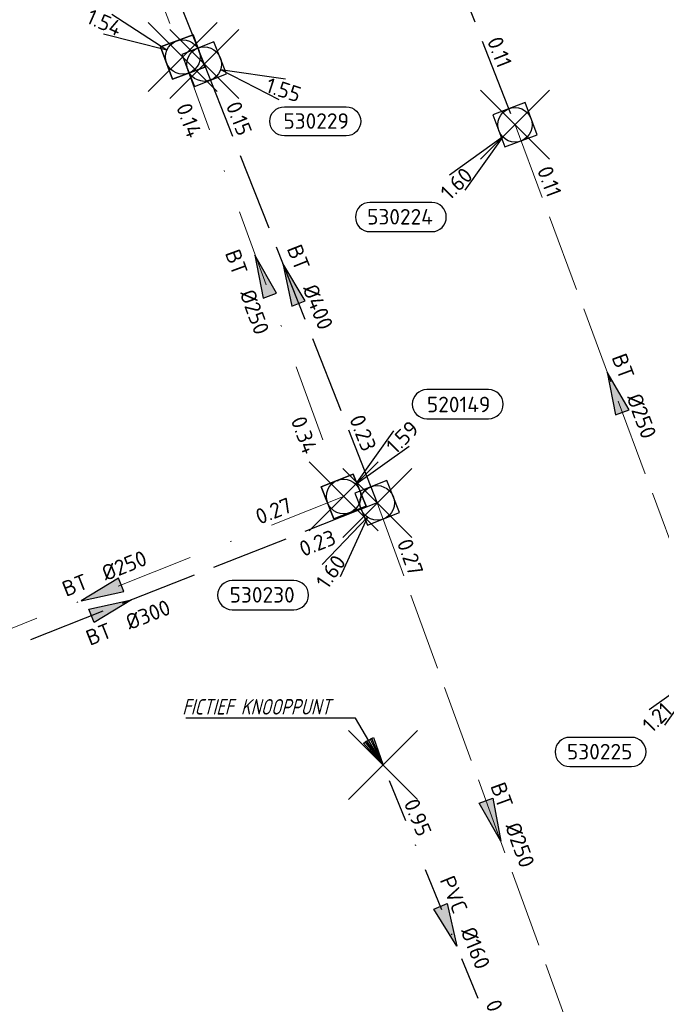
# Model space of a CAD drawing. Header units: metres. Extents: x 153343 to 157271, y 461673 to 467005.
# Tile 62 of 191: x 154714 to 154769, y 464416 to 464502. Entities that reach past the tile are written whole.
import ezdxf
from ezdxf.enums import TextEntityAlignment as Align

# ---------------------------------------------------------------- set-up
doc = ezdxf.new("R2010")
doc.units = ezdxf.units.M
doc.header["$LTSCALE"] = 0.75
doc.header["$PDMODE"] = 3
doc.header["$PDSIZE"] = 3
for name, pattern in [('RI-HWA_BETON', [11.4, 9, -2.4]), ('RI-VWA_BETON', [19, 9, -5, 0, -5]), ('RI-VWA_PVC', [11, 5, -3, 0, -3])]:
    doc.linetypes.add(name, pattern=pattern)
doc.layers.get('0').update_dxf_attribs({"lineweight": 25})
doc.layers.get('defpoints').update_dxf_attribs({"lineweight": 25})
for name, color, linetype in [('B-OI-RI-AANPIJLING', 1, 'Continuous'), ('B-OI-RI-HWA_PUTNUMMER-S @ 0.75', 151, 'Continuous'), ('B-OI-RI-HWA_TRANSPORTLEIDING_BETON_300-G', 151, 'RI-HWA_BETON'), ('B-OI-RI-HWA_TRANSPORTLEIDING_BETON_400-G', 151, 'RI-HWA_BETON'), ('B-OI-RI-VWA_PUTNUMMER-S @ 0.75', 33, 'Continuous'), ('B-OI-RI-VWA_TRANSPORTLEIDING_PVC_160-G', 33, 'RI-VWA_PVC'), ('fictief knooppunt', 7, 'Continuous')]:
    doc.layers.add(name, color=color, linetype=linetype)
for name, color, linetype, lineweight in [('B-OI-RI-HWA_RIOOLPUT_INSPECTIEPUT-S', 151, 'Continuous', 25), ('B-OI-RI-HWA_STROOMRICHTING-S @ 0.75', 151, 'Continuous', 25), ('B-OI-RI-HWA_TRANSPORTLEIDING_BETON_250-G', 151, 'RI-HWA_BETON', 18), ('B-OI-RI-VWA_RIOOLPUT_INSPECTIEPUT_BETON-S', 33, 'Continuous', 25), ('B-OI-RI-VWA_STROOMRICHTING-S @ 0.75', 33, 'Continuous', 25), ('B-OI-RI-VWA_TRANSPORTLEIDING_BETON_250-G', 33, 'RI-VWA_BETON', 18), ('N-OI-RI-BIJZONDERDERHEDEN-T18', 134, 'Continuous', 18)]:
    doc.layers.add(name, color=color, linetype=linetype, lineweight=lineweight)
doc.layers.add('inspectieput', color=7, linetype='Continuous', plot=False)
doc.styles.add('NLCS-ISO', font='isocpeur.ttf')
doc.styles.add('NLCS-ISO-M750-T18_CURSIEF', font='NLCS-ISO.ttf', dxfattribs={"oblique": 15, "height": 1.35})

# ---------------------------------------------------------------- blocks, each defined once
blk = doc.blocks.new('*U1521')
at = {"ltscale": 0.1}
blk.add_hatch(color=256, dxfattribs=at).paths.add_polyline_path([(-2.500000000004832, 0), (2.500000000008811, -0.8333333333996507), (2.500000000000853, 0.8333333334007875)])
at = {"ltscale": 0.1, "flags": 128}
blk.add_lwpolyline([(-2.500000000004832, 0), (2.500000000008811, -0.8333333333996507), (2.500000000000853, 0.8333333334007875)], close=True, dxfattribs=at)
at = {"ltscale": 0.1, "style": 'NLCS-ISO'}
for tag, p in [('BOBL', (-37.23713544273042, 1.1090040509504e-13)), ('MAT', (-1, 0.5000000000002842))]:
    blk.add_attdef(tag, text='', height=1.8, dxfattribs=at).set_placement(p, align=Align.BOTTOM_RIGHT)
for tag, p in [('DIA', (1, 0.5000000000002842)), ('BOBR', (36.29114173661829, -0.01712468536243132))]:
    blk.add_attdef(tag, text='', height=1.8, dxfattribs=at).set_placement(p, align=Align.BOTTOM_LEFT)
at = {"layer": 'defpoints', "ltscale": 0.1, "style": 'NLCS-ISO', "flags": 1}
blk.add_attdef('JVA', text='', height=1.8, dxfattribs=at).set_placement((0, -0.9999999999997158), align=Align.TOP_CENTER)
blk = doc.blocks.new('*U1517')
at = {"ltscale": 0.1}
blk.add_hatch(color=256, dxfattribs=at).paths.add_polyline_path([(2.500000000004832, 0), (-2.500000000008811, -0.8333333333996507), (-2.500000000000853, 0.8333333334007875)])
at = {"ltscale": 0.1, "flags": 128}
blk.add_lwpolyline([(2.500000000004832, 0), (-2.500000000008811, -0.8333333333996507), (-2.500000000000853, 0.8333333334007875)], close=True, dxfattribs=at)
at = {"ltscale": 0.1, "style": 'NLCS-ISO'}
for tag, p in [('BOBL', (-17.39943147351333, -3.240000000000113)), ('MAT', (-1.000000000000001, -3.740000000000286))]:
    blk.add_attdef(tag, text='', height=1.8, dxfattribs=at).set_placement(p, align=Align.BOTTOM_RIGHT)
for tag, p in [('BOBR', (22.83220607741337, -3.232285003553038)), ('DIA', (0.9999999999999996, -3.740000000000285))]:
    blk.add_attdef(tag, text='', height=1.8, dxfattribs=at).set_placement(p, align=Align.BOTTOM_LEFT)
at = {"layer": 'defpoints', "ltscale": 0.1, "style": 'NLCS-ISO', "flags": 1}
blk.add_attdef('JVA', text='', height=1.8, dxfattribs=at).set_placement((0, -0.9999999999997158), align=Align.TOP_CENTER)
blk = doc.blocks.new('*U1394')
at = {"ltscale": 0.1}
blk.add_hatch(color=256, dxfattribs=at).paths.add_polyline_path([(2.500000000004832, 0), (-2.500000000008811, -0.8333333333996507), (-2.500000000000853, 0.8333333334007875)])
at = {"ltscale": 0.1, "flags": 128}
blk.add_lwpolyline([(2.500000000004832, 0), (-2.500000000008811, -0.8333333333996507), (-2.500000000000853, 0.8333333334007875)], close=True, dxfattribs=at)
at = {"ltscale": 0.1, "style": 'NLCS-ISO'}
for tag, p in [('BOBL', (-29.9365029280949, 1.117225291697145e-13)), ('MAT', (-1, 0.5000000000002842))]:
    blk.add_attdef(tag, text='', height=1.8, dxfattribs=at).set_placement(p, align=Align.BOTTOM_RIGHT)
for tag, p in [('DIA', (1, 0.5000000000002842)), ('BOBR', (28.99051100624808, -0.0120205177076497))]:
    blk.add_attdef(tag, text='', height=1.8, dxfattribs=at).set_placement(p, align=Align.BOTTOM_LEFT)
at = {"layer": 'defpoints', "ltscale": 0.1, "style": 'NLCS-ISO', "flags": 1}
blk.add_attdef('JVA', text='', height=1.8, dxfattribs=at).set_placement((0, -0.9999999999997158), align=Align.TOP_CENTER)
blk = doc.blocks.new('*U1395')
at = {"ltscale": 0.1}
blk.add_hatch(color=256, dxfattribs=at).paths.add_polyline_path([(-2.500000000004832, 0), (2.500000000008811, -0.8333333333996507), (2.500000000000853, 0.8333333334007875)])
at = {"ltscale": 0.1, "flags": 128}
blk.add_lwpolyline([(-2.500000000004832, 0), (2.500000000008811, -0.8333333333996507), (2.500000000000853, 0.8333333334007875)], close=True, dxfattribs=at)
at = {"ltscale": 0.1, "style": 'NLCS-ISO'}
for tag, p in [('BOBL', (-18.01303331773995, 1.130652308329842e-13)), ('MAT', (-1, 0.5000000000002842))]:
    blk.add_attdef(tag, text='', height=1.8, dxfattribs=at).set_placement(p, align=Align.BOTTOM_RIGHT)
for tag, p in [('DIA', (1, 0.5000000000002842)), ('BOBR', (17.06704430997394, -0.003684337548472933))]:
    blk.add_attdef(tag, text='', height=1.8, dxfattribs=at).set_placement(p, align=Align.BOTTOM_LEFT)
at = {"layer": 'defpoints', "ltscale": 0.1, "style": 'NLCS-ISO', "flags": 1}
blk.add_attdef('JVA', text='', height=1.8, dxfattribs=at).set_placement((0, -0.9999999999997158), align=Align.TOP_CENTER)
blk = doc.blocks.new('*U1492')
at = {"ltscale": 0.1}
blk.add_hatch(color=256, dxfattribs=at).paths.add_polyline_path([(-2.500000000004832, 0), (2.500000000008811, -0.8333333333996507), (2.500000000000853, 0.8333333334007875)])
at = {"ltscale": 0.1, "flags": 128}
blk.add_lwpolyline([(-2.500000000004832, 0), (2.500000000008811, -0.8333333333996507), (2.500000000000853, 0.8333333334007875)], close=True, dxfattribs=at)
at = {"ltscale": 0.1, "style": 'NLCS-ISO'}
for tag, p in [('BOBL', (-23.7708679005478, 1.124168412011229e-13)), ('MAT', (-1, 0.5000000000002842))]:
    blk.add_attdef(tag, text='', height=1.8, dxfattribs=at).set_placement(p, align=Align.BOTTOM_RIGHT)
for tag, p in [('DIA', (1, 0.5000000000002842)), ('BOBR', (22.82487748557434, -0.007709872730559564))]:
    blk.add_attdef(tag, text='', height=1.8, dxfattribs=at).set_placement(p, align=Align.BOTTOM_LEFT)
at = {"layer": 'defpoints', "ltscale": 0.1, "style": 'NLCS-ISO', "flags": 1}
blk.add_attdef('JVA', text='', height=1.8, dxfattribs=at).set_placement((0, -0.9999999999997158), align=Align.TOP_CENTER)
blk = doc.blocks.new('*U1487')
at = {"ltscale": 0.1}
blk.add_hatch(color=256, dxfattribs=at).paths.add_polyline_path([(-2.500000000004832, 0), (2.500000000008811, -0.8333333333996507), (2.500000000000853, 0.8333333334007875)])
at = {"ltscale": 0.1, "flags": 128}
blk.add_lwpolyline([(-2.500000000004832, 0), (2.500000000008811, -0.8333333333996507), (2.500000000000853, 0.8333333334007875)], close=True, dxfattribs=at)
at = {"ltscale": 0.1, "style": 'NLCS-ISO'}
for tag, p in [('BOBL', (-49.90854727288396, 1.094734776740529e-13)), ('MAT', (-1, 0.5000000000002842))]:
    blk.add_attdef(tag, text='', height=1.8, dxfattribs=at).set_placement(p, align=Align.BOTTOM_RIGHT)
for tag, p in [('DIA', (1, 0.5000000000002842)), ('BOBR', (57.62433763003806, -0.0320395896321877))]:
    blk.add_attdef(tag, text='', height=1.8, dxfattribs=at).set_placement(p, align=Align.BOTTOM_LEFT)
at = {"layer": 'defpoints', "ltscale": 0.1, "style": 'NLCS-ISO', "flags": 1}
blk.add_attdef('JVA', text='', height=1.8, dxfattribs=at).set_placement((0, -0.9999999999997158), align=Align.TOP_CENTER)
blk = doc.blocks.new('*U1347')
at = {"ltscale": 0.1}
blk.add_hatch(color=256, dxfattribs=at).paths.add_polyline_path([(2.500000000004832, 0), (-2.500000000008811, -0.8333333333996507), (-2.500000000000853, 0.8333333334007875)])
at = {"ltscale": 0.1, "flags": 128}
blk.add_lwpolyline([(2.500000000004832, 0), (-2.500000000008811, -0.8333333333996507), (-2.500000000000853, 0.8333333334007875)], close=True, dxfattribs=at)
at = {"ltscale": 0.1, "style": 'NLCS-ISO'}
for tag, p in [('BOBL', (-10.84761258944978, 1.138721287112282e-13)), ('MAT', (-1, 0.5000000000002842))]:
    blk.add_attdef(tag, text='', height=1.8, dxfattribs=at).set_placement(p, align=Align.BOTTOM_RIGHT)
for tag, p in [('DIA', (1, 0.5000000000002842)), ('BOBR', (9.901625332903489, 0.001325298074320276))]:
    blk.add_attdef(tag, text='', height=1.8, dxfattribs=at).set_placement(p, align=Align.BOTTOM_LEFT)
at = {"layer": 'defpoints', "ltscale": 0.1, "style": 'NLCS-ISO', "flags": 1}
blk.add_attdef('JVA', text='', height=1.8, dxfattribs=at).set_placement((0, -0.9999999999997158), align=Align.TOP_CENTER)
blk = doc.blocks.new('*U1248')
at = {"ltscale": 0.1}
blk.add_hatch(color=256, dxfattribs=at).paths.add_polyline_path([(-2.500000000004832, 0), (2.500000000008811, -0.8333333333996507), (2.500000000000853, 0.8333333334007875)])
at = {"ltscale": 0.1, "flags": 128}
blk.add_lwpolyline([(-2.500000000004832, 0), (2.500000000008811, -0.8333333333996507), (2.500000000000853, 0.8333333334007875)], close=True, dxfattribs=at)
at = {"ltscale": 0.1, "style": 'NLCS-ISO'}
for tag, p in [('BOBL', (-20.91454222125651, 1.127384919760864e-13)), ('MAT', (-1, 0.5000000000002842))]:
    blk.add_attdef(tag, text='', height=1.8, dxfattribs=at).set_placement(p, align=Align.BOTTOM_RIGHT)
for tag, p in [('DIA', (1, 0.5000000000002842)), ('BOBR', (19.96855250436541, -0.005712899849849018))]:
    blk.add_attdef(tag, text='', height=1.8, dxfattribs=at).set_placement(p, align=Align.BOTTOM_LEFT)
at = {"layer": 'defpoints', "ltscale": 0.1, "style": 'NLCS-ISO', "flags": 1}
blk.add_attdef('JVA', text='', height=1.8, dxfattribs=at).set_placement((0, -0.9999999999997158), align=Align.TOP_CENTER)
blk = doc.blocks.new('*U1278')
at = {"ltscale": 0.1}
blk.add_hatch(color=256, dxfattribs=at).paths.add_polyline_path([(-2.500000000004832, 0), (2.500000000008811, -0.8333333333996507), (2.500000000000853, 0.8333333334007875)])
at = {"ltscale": 0.1, "flags": 128}
blk.add_lwpolyline([(-2.500000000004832, 0), (2.500000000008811, -0.8333333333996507), (2.500000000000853, 0.8333333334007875)], close=True, dxfattribs=at)
at = {"ltscale": 0.1, "style": 'NLCS-ISO'}
for tag, p in [('BOBL', (-17.79951310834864, -3.240000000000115)), ('MAT', (-1.000000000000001, -3.740000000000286))]:
    blk.add_attdef(tag, text='', height=1.8, dxfattribs=at).set_placement(p, align=Align.BOTTOM_RIGHT)
for tag, p in [('BOBR', (16.8535241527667, -3.236464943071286)), ('DIA', (0.9999999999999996, -3.740000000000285))]:
    blk.add_attdef(tag, text='', height=1.8, dxfattribs=at).set_placement(p, align=Align.BOTTOM_LEFT)
at = {"layer": 'defpoints', "ltscale": 0.1, "style": 'NLCS-ISO', "flags": 1}
blk.add_attdef('JVA', text='', height=1.8, dxfattribs=at).set_placement((0, -0.9999999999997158), align=Align.TOP_CENTER)
blk = doc.blocks.new('B-SRI-PUT_HWA-SO')
at = {"lineweight": -3, "flags": 128}
blk.add_lwpolyline([(-1.999999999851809, -2.00000000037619), (2.000000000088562, -2.000000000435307), (2.000000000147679, 1.99999999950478), (-2.00000000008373, 1.999999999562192)], close=True, dxfattribs=at)
at = {"lineweight": -3}
blk.add_circle((0, 0), 1.999999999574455, dxfattribs=at)
blk = doc.blocks.new('*U837')
for q in [(-6.364607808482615, -7.162699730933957), (-4.295134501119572, -8.56529740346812)]:
    blk.add_line((-1.122078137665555, -1.655578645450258), q)
blk.add_lwpolyline([(-16.8101220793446, -12.39118641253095), (-9.652067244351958, -12.39118641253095, 0.9999999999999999), (-9.652067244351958, -9.006816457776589), (-16.8101220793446, -9.006816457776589, 0.9999999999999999)], format="xyb", close=True)
at = {"ltscale": 0.1, "style": 'NLCS-ISO'}
blk.add_attdef('PUTHGT', text='', height=1.8, rotation=55.8723132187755, dxfattribs=at).set_placement((-6.691334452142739, -9.922590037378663), align=Align.MIDDLE_LEFT)
blk.add_attdef('PUTNR', text='', height=1.8, dxfattribs=at).set_placement((-13.33333333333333, -8.866666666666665), align=Align.MIDDLE_CENTER)
blk = doc.blocks.new('*U241')
for q in [(-7.601397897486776, -5.833630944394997), (-5.833630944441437, -7.601397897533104)]:
    blk.add_line((-1.414213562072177, -1.414213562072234), q)
blk.add_lwpolyline([(-16.8101220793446, -12.39118641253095), (-9.652067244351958, -12.39118641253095, 0.9999999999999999), (-9.652067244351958, -9.006816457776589), (-16.8101220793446, -9.006816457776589, 0.9999999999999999)], format="xyb", close=True)
at = {"ltscale": 0.1, "style": 'NLCS-ISO'}
blk.add_attdef('PUTHGT', text='', height=1.8, rotation=44.99999999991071, dxfattribs=at).set_placement((-8.442832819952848, -8.482353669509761), align=Align.MIDDLE_LEFT)
blk.add_attdef('PUTNR', text='', height=1.8, dxfattribs=at).set_placement((-13.33333333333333, -8.866666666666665), align=Align.MIDDLE_CENTER)
blk = doc.blocks.new('*U809')
for q in [(8.660097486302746, -4.100635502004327), (9.426085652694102, -1.720874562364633)]:
    blk.add_line((1.903808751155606, -0.6127905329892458), q)
blk.add_lwpolyline([(16.4554907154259, -8.328797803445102), (9.297435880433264, -8.328797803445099, -0.9999999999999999), (9.297435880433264, -4.944427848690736), (16.4554907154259, -4.944427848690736, -0.9999999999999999)], format="xyb", close=True)
at = {"ltscale": 0.1, "style": 'NLCS-ISO'}
blk.add_attdef('PUTHGT', text='', height=1.8, rotation=342.1578738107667, dxfattribs=at).set_placement((7.271520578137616, -2.369886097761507), align=Align.MIDDLE_LEFT)
blk.add_attdef('PUTNR', text='', height=1.8, dxfattribs=at).set_placement((12.97870196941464, -4.804278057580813), align=Align.MIDDLE_CENTER)
blk = doc.blocks.new('*U43')
for q in [(5.833630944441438, 7.601397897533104), (7.601397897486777, 5.833630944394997)]:
    blk.add_line((1.414213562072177, 1.414213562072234), q)
blk.add_lwpolyline([(16.8101220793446, 12.39118641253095), (9.652067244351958, 12.39118641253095, 0.9999999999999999), (9.652067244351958, 9.006816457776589), (16.8101220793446, 9.006816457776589, 0.9999999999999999)], format="xyb", close=True)
at = {"ltscale": 0.1, "style": 'NLCS-ISO'}
blk.add_attdef('PUTHGT', text='', height=1.8, rotation=44.99999999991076, dxfattribs=at).set_placement((5.388131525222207, 5.427652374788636), align=Align.MIDDLE_LEFT)
blk.add_attdef('PUTNR', text='', height=1.8, dxfattribs=at).set_placement((13.33333333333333, 10.66666666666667), align=Align.MIDDLE_CENTER)
blk = doc.blocks.new('*U707')
for q in [(-8.208900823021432, 4.942311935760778), (-9.207970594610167, 2.65061832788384)]:
    blk.add_line((-1.833354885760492, 0.7992558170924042), q)
blk.add_lwpolyline([(-16.8101220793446, 12.39118641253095), (-9.652067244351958, 12.39118641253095, -0.9999999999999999), (-9.652067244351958, 9.006816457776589), (-16.8101220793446, 9.006816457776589, -0.9999999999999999)], format="xyb", close=True)
at = {"ltscale": 0.1, "style": 'NLCS-ISO'}
blk.add_attdef('PUTNR', text='', height=1.8, dxfattribs=at).set_placement((-13.33333333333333, 10.66666666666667), align=Align.MIDDLE_CENTER)
blk.add_attdef('PUTHGT', text='', height=1.8, rotation=336.4450806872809, dxfattribs=at).set_placement((-10.95954914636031, 4.808329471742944), align=Align.MIDDLE_LEFT)
blk = doc.blocks.new('B-SRI-PUT_VWA-SO')
at = {"flags": 128}
blk.add_lwpolyline([(-2.00008364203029, 2.000083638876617), (1.99991635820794, 2.000083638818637), (1.999916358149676, -1.99991636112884), (-2.000083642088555, -1.999916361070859)], close=True, dxfattribs=at)
at = {"lineweight": -3, "flags": 128}
blk.add_lwpolyline([(2.000083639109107, -1.99991635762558), (1.99991635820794, 2.000083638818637), (-2.000083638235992, 1.999916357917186), (-1.999916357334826, -2.000083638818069)], close=True, dxfattribs=at)
at = {"lineweight": -3}
blk.add_circle((0, 0), 1.999999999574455, dxfattribs=at)

msp = doc.modelspace()

# ---------------------------------------------------------------- linework, layer by layer
at = {"layer": 'B-OI-RI-AANPIJLING', "transparency": 33554610, "flags": 128}
msp.add_lwpolyline([(154745.3100002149, 464436.7099999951), (154743.6058464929, 464438.6089365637), (154744.4858312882, 464439.1247143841), (154745.3100002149, 464436.7099999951), (154744.3391671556, 464439.038751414), (154744.1925030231, 464438.9527884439), (154745.3100002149, 464436.7099999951), (154743.899174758, 464438.7808625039), (154743.7525106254, 464438.6948995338), (154745.3100002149, 464436.7099999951), (154742.9162002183, 464440.794137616), (154728.1609944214, 464440.794137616)], dxfattribs=at)
at = {"layer": 'B-OI-RI-HWA_TRANSPORTLEIDING_BETON_250-G', "transparency": 33554610}
for p, q in [((154756.78, 464492.41), (154774.14, 464445.88)), ((154744.8, 464459.52), (154765, 464404.18))]:
    msp.add_line(p, q, dxfattribs=at)
at = {"layer": 'B-OI-RI-HWA_TRANSPORTLEIDING_BETON_300-G', "transparency": 33554610}
for p, q in [((154719.64, 464587.26), (154756.78, 464492.41)), ((154744.8, 464459.52), (154698.6, 464441.27))]:
    msp.add_line(p, q, dxfattribs=at)
at = {"layer": 'B-OI-RI-HWA_TRANSPORTLEIDING_BETON_400-G', "transparency": 33554610}
for p, q in [((154714.75, 464535.5), (154729.76, 464497.69)), ((154729.76, 464497.69), (154744.8, 464459.52))]:
    msp.add_line(p, q, dxfattribs=at)
at = {"layer": 'B-OI-RI-VWA_TRANSPORTLEIDING_BETON_250-G', "transparency": 33554610}
for p, q in [((154714.03, 464534.3), (154727.9, 464498.31)), ((154727.9, 464498.31), (154741.88, 464460.08)), ((154741.88, 464460.08), (154699.71, 464443.32))]:
    msp.add_line(p, q, dxfattribs=at)
at = {"layer": 'B-OI-RI-VWA_TRANSPORTLEIDING_PVC_160-G', "transparency": 33554610}
msp.add_line((154756.71, 464408.66), (154745.31, 464436.71), dxfattribs=at)
at = {"layer": 'fictief knooppunt', "color": 0, "transparency": 33554610}
msp.add_point((154745.31, 464436.71), dxfattribs=at)
at = {"layer": 'inspectieput', "color": 0, "transparency": 33554610}
for p in [(154727.9, 464498.31), (154729.76, 464497.69), (154756.78, 464492.41), (154741.88, 464460.08), (154744.8, 464459.52)]:
    msp.add_point(p, dxfattribs=at)

# ---------------------------------------------------------------- block references
at = {"layer": 'B-OI-RI-HWA_PUTNUMMER-S @ 0.75', "color": 0, "transparency": 33554610}
ref = msp.add_blockref('*U809', (154729.76, 464497.69), dxfattribs=dict(at, xscale=0.75, yscale=0.75, zscale=0.75))
ref.add_attrib('PUTNR', '530229', dxfattribs={"layer": '0', "ltscale": 0.1, "height": 1.35, "style": 'NLCS-ISO'}).set_placement((154739.4940264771, 464492.736791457), align=Align.MIDDLE_CENTER)
ref.add_attrib('PUTHGT', '1.55', dxfattribs={"layer": '0', "ltscale": 0.1, "height": 1.35, "rotation": 342.1578738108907, "style": 'NLCS-ISO'}).set_placement((154735.2136404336, 464495.9125854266), align=Align.MIDDLE_LEFT)
ref = msp.add_blockref('*U241', (154756.78, 464492.41), dxfattribs=dict(at, xscale=0.75, yscale=0.75, zscale=0.75))
ref.add_attrib('PUTNR', '530224', dxfattribs={"layer": '0', "ltscale": 0.1, "height": 1.35, "style": 'NLCS-ISO'}).set_placement((154746.78, 464484.41), align=Align.MIDDLE_CENTER)
ref.add_attrib('PUTHGT', '1.60', dxfattribs={"layer": '0', "ltscale": 0.1, "height": 1.35, "rotation": 44.99999999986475, "style": 'NLCS-ISO'}).set_placement((154750.6387942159, 464486.2391535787), align=Align.MIDDLE_LEFT)
ref = msp.add_blockref('*U837', (154744.8, 464459.52), dxfattribs=dict(at, xscale=0.75, yscale=0.75, zscale=0.75))
ref.add_attrib('PUTNR', '530230', dxfattribs={"layer": '0', "ltscale": 0.1, "height": 1.35, "style": 'NLCS-ISO'}).set_placement((154734.8, 464451.52), align=Align.MIDDLE_CENTER)
ref.add_attrib('PUTHGT', '1.60', dxfattribs={"layer": '0', "ltscale": 0.1, "height": 1.35, "rotation": 55.87231321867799, "style": 'NLCS-ISO'}).set_placement((154739.9329797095, 464452.3015605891), align=Align.MIDDLE_LEFT)
ref = msp.add_blockref('*U241', (154774.14, 464445.88), dxfattribs=dict(at, xscale=0.75, yscale=0.75, zscale=0.75))
ref.add_attrib('PUTNR', '530225', dxfattribs={"layer": '0', "ltscale": 0.1, "height": 1.35, "style": 'NLCS-ISO'}).set_placement((154764.14, 464437.88), align=Align.MIDDLE_CENTER)
ref.add_attrib('PUTHGT', '1.21', dxfattribs={"layer": '0', "ltscale": 0.1, "height": 1.35, "rotation": 44.99999999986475, "style": 'NLCS-ISO'}).set_placement((154768.1897130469, 464439.9000724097), align=Align.MIDDLE_LEFT)
at = {"layer": 'B-OI-RI-HWA_RIOOLPUT_INSPECTIEPUT-S', "transparency": 33554610}
for p, xscale, yscale, zscale, rotation in [((154729.76, 464497.6899999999), 0.75, 0.75, 0.75, 291.5057655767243), ((154756.78, 464492.4099999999), 0.7499999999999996, 0.7499999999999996, 0.7499999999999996, 290.460174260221), ((154744.8, 464459.52), 0.749999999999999, 0.749999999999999, 0.749999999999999, 201.5550926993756)]:
    msp.add_blockref('B-SRI-PUT_HWA-SO', p, dxfattribs=dict(at, xscale=xscale, yscale=yscale, zscale=zscale, rotation=rotation))
at = {"layer": 'B-OI-RI-HWA_STROOMRICHTING-S @ 0.75', "color": 0, "transparency": 33554610, "xscale": 0.75, "yscale": 0.75, "zscale": 0.75}
for name, p, rotation, values in [('*U1487', (154738.21, 464539.835), 291.3836036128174, {'MAT': 'BT', 'DIA': '%%c300', 'BOBL': '0.05', 'BOBR': '0.11'}), ('*U1395', (154737.28, 464478.605), 291.5057655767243, {'MAT': 'BT', 'DIA': '%%c400', 'BOBL': '0.15', 'BOBR': '0.23'}), ('*U1492', (154765.46, 464469.145), 290.460174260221, {'MAT': 'BT', 'DIA': '%%c250', 'BOBL': '0.11', 'BOBR': '0.16'}), ('*U1517', (154721.7, 464450.395), 21.55509269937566, {'MAT': 'BT', 'DIA': '%%c300', 'BOBL': '0.25', 'BOBR': '0.23'}), ('*U1394', (154754.9, 464431.85), 290.0529044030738, {'MAT': 'BT', 'DIA': '%%c250', 'BOBL': '0.27', 'BOBR': '0.18'}), ('*U1521', (154703.44, 464405.5699999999), 290.7748988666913, {'MAT': 'PVC', 'DIA': '%%c250', 'BOBL': '0.25', 'BOBR': '0.31'})]:
    msp.add_blockref(name, p, dxfattribs=dict(at, rotation=rotation)).add_auto_attribs(values)
at = {"layer": 'B-OI-RI-VWA_PUTNUMMER-S @ 0.75', "color": 0, "transparency": 33554610, "xscale": 0.75, "yscale": 0.75, "zscale": 0.75}
for name, p, values in [('*U707', (154727.9, 464498.31), {'PUTNR': '520146', 'PUTHGT': '1.54'}), ('*U43', (154741.88, 464460.08), {'PUTNR': '520149', 'PUTHGT': '1.59'})]:
    msp.add_blockref(name, p, dxfattribs=at).add_auto_attribs(values)
at = {"layer": 'B-OI-RI-VWA_RIOOLPUT_INSPECTIEPUT_BETON-S', "transparency": 33554610}
for p, xscale, yscale, zscale, rotation in [((154727.9, 464498.31), 0.75, 0.75, 0.75, 290.0865262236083), ((154741.88, 464460.0800000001), 0.7499999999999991, 0.7499999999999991, 0.7499999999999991, 201.6747995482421)]:
    msp.add_blockref('B-SRI-PUT_VWA-SO', p, dxfattribs=dict(at, xscale=xscale, yscale=yscale, zscale=zscale, rotation=rotation))
at = {"layer": 'B-OI-RI-VWA_STROOMRICHTING-S @ 0.75', "color": 0, "transparency": 33554610, "xscale": 0.75, "yscale": 0.75, "zscale": 0.75}
for name, p, rotation, values in [('*U1278', (154734.8171754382, 464479.3033739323), 290.0865262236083, {'MAT': 'BT', 'DIA': '%%c250', 'BOBL': '0.14', 'BOBR': '0.34'}), ('*U1248', (154720.795, 464451.7000000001), 21.67479954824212, {'MAT': 'BT', 'DIA': '%%c250', 'BOBL': '0.07', 'BOBR': '0.27'}), ('*U1347', (154751.01, 464422.685), 292.1176663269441, {'MAT': 'PVC', 'DIA': '%%c160', 'BOBL': '0.95', 'BOBR': '0.80'})]:
    msp.add_blockref(name, p, dxfattribs=dict(at, rotation=rotation)).add_auto_attribs(values)

# ---------------------------------------------------------------- texts
at = {"layer": 'N-OI-RI-BIJZONDERDERHEDEN-T18', "transparency": 33554610, "style": 'NLCS-ISO-M750-T18_CURSIEF', "oblique": 15, "width": 0.8}
msp.add_text('FICTIEF KNOOPPUNT', height=1.35, dxfattribs=at).set_placement((154727.8549091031, 464441.1057919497))

doc.saveas('drawing.dxf')
